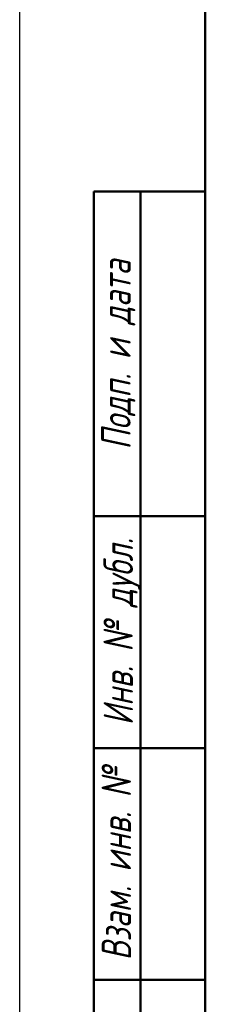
# Model space of a CAD drawing. Header units: millimetres. Extents: x -80 to 698, y -69 to 356.
# Tile 2 of 8: x 0 to 20, y 62 to 169. Entities that reach past the tile are written whole.
import ezdxf
from ezdxf.enums import TextEntityAlignment as Align

# ---------------------------------------------------------------- set-up
doc = ezdxf.new("R2010")
doc.units = ezdxf.units.MM
for name, color, linetype, lineweight in [('Кромка (ГОСТ)', 7, 'Continuous', 50), ('Обозначение (ГОСТ)', 7, 'Continuous', 25), ('Эскизная геометрия (ГОСТ)', 7, 'Continuous', 50)]:
    doc.layers.add(name, color=color, linetype=linetype, lineweight=lineweight)
doc.styles.get("Standard").update_dxf_attribs({"font": 'GOST Common Italic.ttf'})
doc.styles.add('Альтернативный текст (ГОСТ)', font='txt', dxfattribs={"width": 0.8})

# ---------------------------------------------------------------- blocks, each defined once
blk = doc.blocks.new('ГОСТ - Доп. графы 1')
at = {"layer": 'Эскизная геометрия (ГОСТ)'}
for p, q in [((-12, 0), (-12, 145)), ((-12, 145), (0, 145)), ((-7, 145), (-7, 0)), ((-12, 110), (-7, 110)), ((-7, 110), (0, 110)), ((-12, 85), (-7, 85)), ((-7, 85), (0, 85)), ((-12, 60), (-7, 60)), ((-7, 60), (0, 60))]:
    blk.add_line(p, q, dxfattribs=at)
at = {"layer": 'Обозначение (ГОСТ)', "char_height": 3.17, "attachment_point": 5, "rotation": 90, "style": 'Альтернативный текст (ГОСТ)'}
for s, insert, width in [('\\fGOST Common|b0|i1;\\H3.1700;Подп. и дата', (-9.37, 127.41), 34.7679), ('\\fGOST Common|b0|i1;\\H3.1700;Инв. № дубл.', (-8.95, 97.55), 24.8438), ('\\fGOST Common|b0|i1;\\H3.1700;Взам. инв. №', (-9.58, 72.53), 24.8669)]:
    blk.add_mtext(s, dxfattribs=dict(at, insert=insert, width=width))
at = {"layer": 'Обозначение (ГОСТ)', "lineweight": 30, "width": 0.8, "flags": 17}
for tag, p in [('Подп._и_дата_2', (-3.53, 127.51)), ('Инв._номер_дубликата', (-3.41, 97.47)), ('Взамен_инв._номера', (-3.46, 72.53)), ('Подп._и_дата_1', (-3.42, 42.35)), ('ИНВЕНТАРНЫЙ_НОМЕР', (-3.33, 12.68))]:
    blk.add_attdef(tag, text='', height=3.17, rotation=90, dxfattribs=at).set_placement(p, align=Align.MIDDLE_CENTER)
blk = doc.blocks.new('Рамки ГОСТ_ граница 297x210')
at = {"layer": 'Кромка (ГОСТ)', "lineweight": 25}
blk.add_line((0, 0), (0, 297), dxfattribs=at)
at = {"layer": 'Кромка (ГОСТ)'}
blk.add_line((20, 292), (20, 5), dxfattribs=at)

msp = doc.modelspace()

# ---------------------------------------------------------------- block references
for name, p in [('Рамки ГОСТ_ граница 297x210', (0, 0)), ('ГОСТ - Доп. графы 1', (20, 5))]:
    msp.add_blockref(name, p)

doc.saveas('drawing.dxf')
